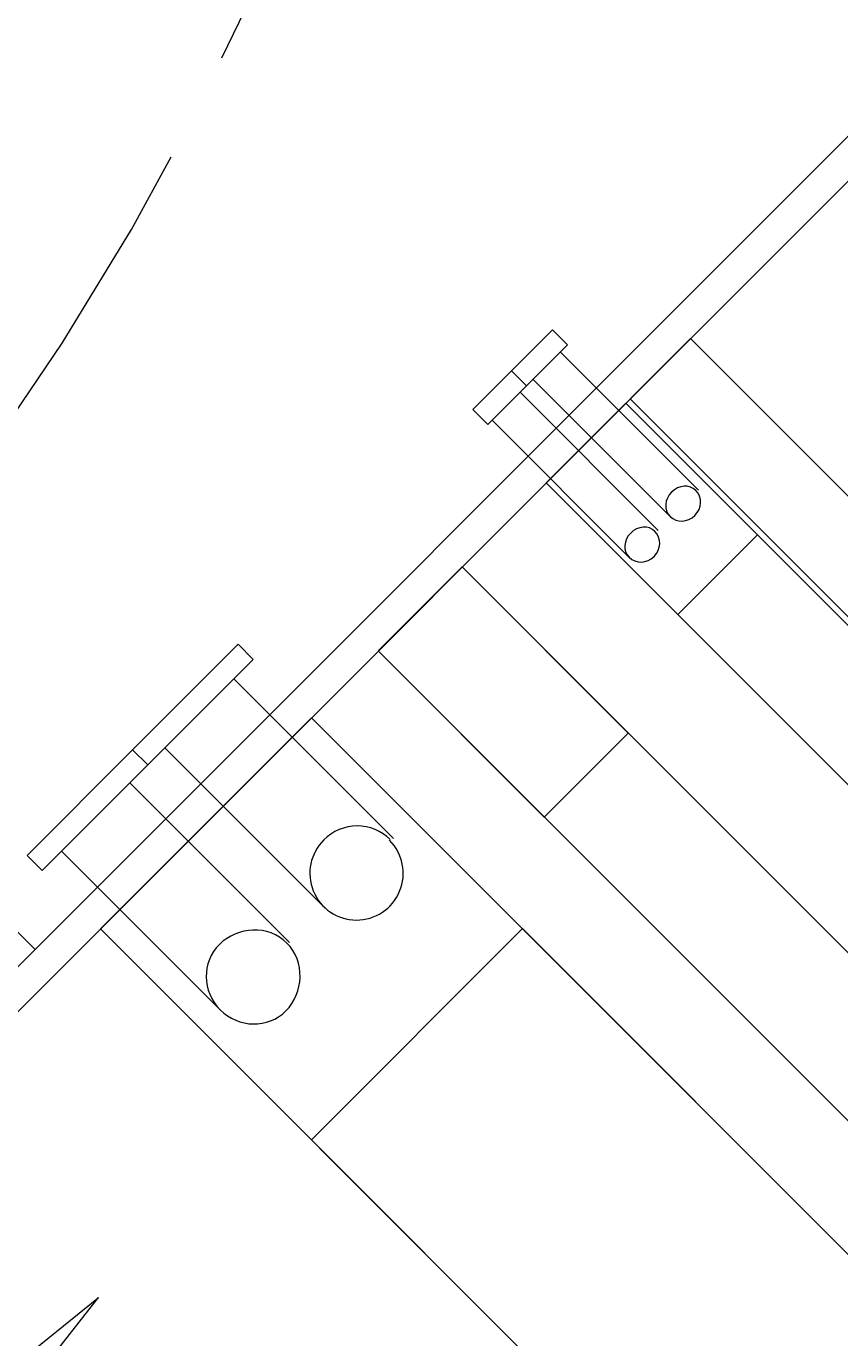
# Model space of a CAD drawing. Header units: millimetres. Extents: x -526943 to -525788, y -1144876 to -1129089.
# Tile 116 of 134: x -526840.811 to -526840.019, y -1129268.063 to -1129266.786. Entities that reach past the tile are written whole.
import ezdxf

# ---------------------------------------------------------------- set-up
doc = ezdxf.new("R2010")
doc.units = ezdxf.units.MM
doc.header["$LTSCALE"] = 12
doc.header["$PDMODE"] = 35
doc.header["$PDSIZE"] = -4
doc.linetypes.add('ACAD_ISO05W100', pattern=[33, 24, -3, 0, -3, 0, -3])
for name, color, linetype, lineweight in [('koty', 6, 'Continuous', 9), ('Objekt', 230, 'Continuous', 5), ('srafy', 6, 'Continuous', 5), ('tlusta', 7, 'Continuous', 15)]:
    doc.layers.add(name, color=color, linetype=linetype, lineweight=lineweight)
doc.styles.add('laplan', font='txt', dxfattribs={"height": 0.002})
doc.dimstyles.new('laplan', dxfattribs={"dimscale": 0, "dimtxt": 0.002, "dimasz": 0.0015, "dimexe": 0.002, "dimexo": 0, "dimgap": 0.001, "dimtad": 1, "dimtoh": 1, "dimdec": 1, "dimrnd": 0.1, "dimzin": 1, "dimtxsty": 'laplan', "dimblk": 'OBLIQUE', "dimcen": 0.002, "dimclrd": 256, "dimclre": 256, "dimclrt": 256, "dimadec": 0, "dimazin": 0, "dimtfac": 1, "dimtdec": 1, "dimtmove": 1, "dimatfit": 2, "dimfxl": 0.0065, "dimfxlon": 1, "dimtfill": 1, "dimlwd": 13, "dimlwe": -1, "dimarcsym": 0})

# ---------------------------------------------------------------- blocks, each defined once
blk = doc.blocks.new('A$C12ac11e3')
at = {"layer": 'Objekt'}
for p, q in [((3052.037151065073, 5917.127071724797), (3052.037151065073, 4084.152369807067)), ((3052.037151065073, 5917.127071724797), (3052.037151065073, 4084.152369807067)), ((3082.932760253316, 4084.152369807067), (3082.932760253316, 5917.127071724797)), ((3082.932760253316, 4084.152369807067), (3082.932760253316, 5917.127071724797)), ((3082.932760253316, 5484.094213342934), (3082.932760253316, 5567.141610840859)), ((3082.932760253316, 5567.141610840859), (4000.903100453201, 5567.141610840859)), ((4000.903100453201, 5484.094213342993), (3082.932760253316, 5484.094213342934)), ((3002.604176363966, 5478.162256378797), (2981.842326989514, 5478.162256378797)), ((2981.842326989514, 5478.162256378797), (2981.842326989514, 5421.80866521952)), ((3002.604176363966, 5421.80866521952), (3002.604176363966, 5478.162256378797)), ((3192.673964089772, 5468.275661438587), (3002.604176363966, 5468.275661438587)), ((3082.932760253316, 5368.42105254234), (3082.932760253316, 5478.162256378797)), ((3082.932760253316, 5478.162256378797), (4000.903100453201, 5478.162256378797)), ((3264.104612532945, 5368.42105254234), (3264.104612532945, 5478.162256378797)), ((3264.104612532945, 5478.162256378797), (4000.903100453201, 5478.162256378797)), ((3192.673964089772, 5430.706600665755), (3002.604176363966, 5430.706600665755)), ((3002.604176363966, 5421.80866521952), (2981.842326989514, 5421.80866521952)), ((2981.842326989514, 5421.80866521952), (2981.842326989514, 5368.42105254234)), ((2981.842326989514, 5421.80866521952), (3002.604176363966, 5421.80866521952)), ((3002.604176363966, 5368.42105254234), (3002.604176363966, 5421.80866521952)), ((3192.673964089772, 5412.910729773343), (3002.604176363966, 5412.910729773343)), ((2981.842326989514, 5368.42105254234), (3002.604176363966, 5368.42105254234)), ((3192.673964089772, 5374.353009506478), (3002.604176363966, 5374.353009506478)), ((4000.903100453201, 5368.42105254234), (3082.932760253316, 5368.42105254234)), ((4000.903100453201, 5368.42105254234), (3264.104612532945, 5368.42105254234)), ((3082.932760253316, 5137.074730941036), (3082.932760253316, 5252.747891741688)), ((3082.932760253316, 5252.747891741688), (4000.903100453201, 5252.747891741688)), ((3082.932760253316, 5137.074730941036), (3082.932760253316, 5252.747891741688)), ((3082.932760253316, 5252.747891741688), (3311.560268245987, 5252.747891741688)), ((3311.560268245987, 5252.747891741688), (3311.560268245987, 5137.074730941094)), ((4000.903100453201, 5137.074730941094), (3082.932760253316, 5137.074730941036)), ((3311.560268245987, 5137.074730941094), (3082.932760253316, 5137.074730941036)), ((3002.604176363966, 5045.129397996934), (2981.842326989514, 5045.129397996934)), ((2981.842326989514, 5045.129397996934), (2981.842326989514, 4899.796452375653)), ((3002.604176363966, 4899.796452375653), (3002.604176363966, 5045.129397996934)), ((3082.932760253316, 4754.463506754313), (3082.932760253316, 5045.129397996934)), ((3082.932760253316, 5045.129397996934), (4000.903100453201, 5045.129397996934)), ((3373.351486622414, 4754.463506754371), (3373.351486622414, 5045.129397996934)), ((3373.351486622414, 5045.129397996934), (4000.903100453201, 5045.129397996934)), ((3222.580913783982, 5018.435591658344), (3002.604176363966, 5018.435591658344)), ((3222.580913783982, 4923.524280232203), (3002.604176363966, 4923.524280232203)), ((3002.604176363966, 4899.796452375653), (2981.842326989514, 4899.796452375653)), ((2981.842326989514, 4899.796452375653), (2981.842326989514, 4754.463506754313)), ((2981.842326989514, 4899.796452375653), (3002.604176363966, 4899.796452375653)), ((3002.604176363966, 4754.463506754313), (3002.604176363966, 4899.796452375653)), ((3222.580913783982, 4875.07996502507), (3002.604176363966, 4875.07996502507)), ((3222.580913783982, 4781.157313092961), (3002.604176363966, 4781.157313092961)), ((2981.842326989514, 4754.463506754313), (3002.604176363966, 4754.463506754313)), ((4000.903100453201, 4754.463506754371), (3082.932760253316, 4754.463506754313)), ((4000.903100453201, 4754.463506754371), (3373.351486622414, 4754.463506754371)), ((3052.037151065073, 4695.143937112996), (2132.089491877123, 4695.143937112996)), ((3052.037151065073, 4695.143937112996), (2441.045583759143, 4695.143937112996)), ((3052.037151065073, 4620.994475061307), (3052.037151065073, 4695.143937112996)), ((3287.832440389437, 4054.492584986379), (3335.288096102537, 4499.389357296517)), ((3388.922873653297, 4054.492584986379), (3335.288096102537, 4499.389357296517))]:
    blk.add_line(p, q, dxfattribs=at)
for centre, radius, start, end in [((3221.084475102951, 4970.001923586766), 45.46769157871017, 89.98305178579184, 180.6363560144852), ((3221.084475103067, 4968.991969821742), 45.46769157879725, 179.3636439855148, 90.1084305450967)]:
    blk.add_arc(centre, radius, start, end, dxfattribs=at)
for points in [[(3191.190974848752, 5466.298342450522), (3182.293039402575, 5466.298342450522), (3175.619587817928, 5458.389066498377), (3175.619587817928, 5448.502471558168)], [(3207.751021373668, 5448.502471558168), (3207.751021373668, 5458.389066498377), (3200.336075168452, 5466.298342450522), (3191.190974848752, 5466.298342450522)], [(3175.619587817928, 5448.502471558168), (3175.619587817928, 5438.6158766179), (3182.293039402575, 5430.706600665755), (3191.190974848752, 5430.706600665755)], [(3191.190974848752, 5430.706600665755), (3200.336075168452, 5430.706600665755), (3207.751021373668, 5438.6158766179), (3207.751021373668, 5448.502471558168)], [(3191.190974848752, 5409.944751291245), (3182.293039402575, 5409.944751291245), (3175.619587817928, 5402.0354753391), (3175.619587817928, 5392.148880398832)], [(3207.751021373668, 5392.148880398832), (3207.751021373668, 5402.0354753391), (3200.336075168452, 5409.944751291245), (3191.190974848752, 5409.944751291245)], [(3175.619587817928, 5392.148880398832), (3175.619587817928, 5382.262285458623), (3182.293039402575, 5374.353009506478), (3191.190974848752, 5374.353009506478)], [(3191.190974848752, 5374.353009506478), (3200.336075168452, 5374.353009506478), (3207.751021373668, 5382.262285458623), (3207.751021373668, 5392.148880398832)], [(3221.097924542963, 4873.102646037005), (3195.63994257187, 4873.102646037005), (3175.619587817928, 4850.363477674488), (3175.619587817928, 4825.646990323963)], [(3267.070591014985, 4825.646990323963), (3267.070591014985, 4850.363477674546), (3246.555906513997, 4873.102646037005), (3221.097924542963, 4873.102646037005)], [(3175.619587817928, 4825.646990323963), (3175.619587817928, 4800.93050297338), (3195.63994257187, 4781.157313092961), (3221.097924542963, 4781.157313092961)], [(3221.097924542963, 4781.157313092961), (3246.555906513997, 4781.157313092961), (3267.070591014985, 4800.93050297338), (3267.070591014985, 4825.646990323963)]]:
    blk.add_open_spline(points, degree=3, dxfattribs=at)
blk = doc.blocks.new('_OBLIQUE')
at = {"color": 0, "linetype": 'ByBlock'}
blk.add_line((-0.5, -0.5), (0.5, 0.5), dxfattribs=at)
blk = doc.blocks.new('*D39')
at = {"layer": 'Defpoints', "color": 0, "lineweight": 5, "transparency": 16777216}
for p in [(-526848.1820884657, -1129254.401184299), (-526834.8794619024, -1129267.703810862), (-526835.833553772, -1129268.657902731)]:
    blk.add_point(p, dxfattribs=at)
at = {"layer": 'koty', "transparency": 16777216}
for p, q in [((-526848.2169415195, -1129254.436037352), (-526849.4190230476, -1129255.63811888)), ((-526834.9143149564, -1129267.738663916), (-526836.1163964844, -1129268.940745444))]:
    blk.add_line(p, q, dxfattribs=at)
at = {"layer": 'koty', "lineweight": 13, "transparency": 16777216}
blk.add_line((-526849.1361803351, -1129255.355276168), (-526835.833553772, -1129268.657902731), dxfattribs=at)
at = {"layer": 'koty', "lineweight": 13, "transparency": 16777216, "xscale": 0.3, "yscale": 0.3, "zscale": 0.3}
for p, rotation in [((-526849.1361803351, -1129255.355276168), 135), ((-526835.833553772, -1129268.657902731), 315)]:
    blk.add_blockref('_OBLIQUE', p, dxfattribs=dict(at, rotation=rotation))
at = {"layer": 'koty', "lineweight": 5, "transparency": 16777216, "insert": (-526842.1810131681, -1129261.702735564), "char_height": 0.4, "attachment_point": 5, "rotation": 315, "style": 'laplan', "bg_fill": 3, "box_fill_scale": 1.1, "bg_fill_color": 256, "bg_fill_true_color": 13158600, "bg_fill_transparency": 0}
blk.add_mtext('18,8', dxfattribs=at)
blk = doc.blocks.new('*D48')
at = {"layer": 'Defpoints', "color": 0, "lineweight": 5, "transparency": 16777216}
for p in [(-526841.1676976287, -1129264.671952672), (-526840.7190369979, -1129265.120613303), (-526846.4879600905, -1129270.889536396)]:
    blk.add_point(p, dxfattribs=at)
at = {"layer": 'koty', "transparency": 16777216}
for p, q in [((-526840.7190369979, -1129265.120613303), (-526841.4505403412, -1129264.38910996)), ((-526846.4879600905, -1129270.889536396), (-526847.2194634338, -1129270.158033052))]:
    blk.add_line(p, q, dxfattribs=at)
at = {"layer": 'koty', "lineweight": 13, "transparency": 16777216}
blk.add_line((-526846.9366207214, -1129270.440875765), (-526841.1676976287, -1129264.671952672), dxfattribs=at)
at = {"layer": 'koty', "lineweight": 13, "transparency": 16777216, "xscale": 0.3, "yscale": 0.3, "zscale": 0.3}
for p, rotation in [((-526841.1676976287, -1129264.671952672), 45.00000000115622), ((-526846.9366207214, -1129270.440875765), 225.0000000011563)]:
    blk.add_blockref('_OBLIQUE', p, dxfattribs=dict(at, rotation=rotation))
at = {"layer": 'koty', "lineweight": 5, "transparency": 16777216, "insert": (-526844.0813926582, -1129266.977939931), "char_height": 0.4, "attachment_point": 5, "rotation": 45.00000000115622, "style": 'laplan', "bg_fill": 3, "box_fill_scale": 1.1, "bg_fill_color": 256, "bg_fill_true_color": 13158600, "bg_fill_transparency": 0}
blk.add_mtext('8,2', dxfattribs=at)
blk = doc.blocks.new('*D52')
at = {"layer": 'Defpoints', "color": 0, "lineweight": 5, "transparency": 16777216}
for p in [(-526845.8020727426, -1129252.021168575), (-526848.1820884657, -1129254.401184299), (-526834.8794619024, -1129267.703810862)]:
    blk.add_point(p, dxfattribs=at)
at = {"layer": 'koty', "transparency": 16777216}
for p, q in [((-526846.7213115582, -1129252.940407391), (-526845.5192300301, -1129251.738325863)), ((-526833.418684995, -1129266.243033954), (-526832.216603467, -1129265.040952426))]:
    blk.add_line(p, q, dxfattribs=at)
at = {"layer": 'koty', "lineweight": 13, "transparency": 16777216}
blk.add_line((-526832.4994461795, -1129265.323795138), (-526845.8020727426, -1129252.021168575), dxfattribs=at)
at = {"layer": 'koty', "lineweight": 13, "transparency": 16777216, "xscale": 0.3, "yscale": 0.3, "zscale": 0.3}
for p, rotation in [((-526845.8020727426, -1129252.021168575), 135), ((-526832.4994461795, -1129265.323795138), 315)]:
    blk.add_blockref('_OBLIQUE', p, dxfattribs=dict(at, rotation=rotation))
at = {"layer": 'koty', "lineweight": 5, "transparency": 16777216, "insert": (-526838.8469055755, -1129258.368627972), "char_height": 0.4, "attachment_point": 5, "rotation": 315, "style": 'laplan', "bg_fill": 3, "box_fill_scale": 1.1, "bg_fill_color": 256, "bg_fill_true_color": 13158600, "bg_fill_transparency": 0}
blk.add_mtext('18,8', dxfattribs=at)

msp = doc.modelspace()

# ---------------------------------------------------------------- hatches: boundary and pattern name
at = {"layer": 'srafy', "transparency": 33554610}
h = msp.add_hatch(dxfattribs=at)
h.set_pattern_fill('ANSI37', color=230, scale=0.1)
h.set_pattern_definition([(45, (14222.07462687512, 40500.85666748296), (-0.2245064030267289, 0.2245064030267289), []), (135, (14222.07462687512, 40500.85666748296), (-0.2245064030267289, -0.2245064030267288), [])])
edge = h.paths.add_edge_path(flags=16)
edge.add_line((-526844.9396378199, -1129267.743683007), (-526844.9729089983, -1129267.767590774))
edge.add_line((-526844.9729089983, -1129267.767590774), (-526844.9963534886, -1129267.744146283))
edge.add_line((-526844.9963534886, -1129267.744146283), (-526845.0842115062, -1129267.832004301))
edge.add_line((-526845.0842115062, -1129267.832004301), (-526845.0576242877, -1129267.858591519))
edge.add_line((-526845.0576242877, -1129267.858591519), (-526845.1141928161, -1129267.915160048))
edge.add_line((-526845.1141928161, -1129267.915160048), (-526845.1407800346, -1129267.888572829))
edge.add_line((-526845.1407800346, -1129267.888572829), (-526845.2332624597, -1129267.981055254))
edge.add_line((-526845.2332624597, -1129267.981055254), (-526845.2363810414, -1129267.984173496))
edge.add_arc((-526845.2510179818, -1129267.969395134), 0.02080000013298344, 225.0000002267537, 314.72453828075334, ccw=False)
edge.add_line((-526845.2657258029, -1129267.984102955), (-526845.3732589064, -1129267.876569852))
edge.add_arc((-526845.3792617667, -1129267.884567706), 0.0100000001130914, 53.10961498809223, 75.17525174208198)
edge.add_line((-526845.3767031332, -1129267.874900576), (-526845.3895401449, -1129267.8714609))
edge.add_line((-526845.3895401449, -1129267.8714609), (-526845.3937828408, -1129267.867218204))
edge.add_line((-526845.3937828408, -1129267.867218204), (-526845.5044450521, -1129267.756555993))
edge.add_line((-526845.5044450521, -1129267.756555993), (-526845.5086877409, -1129267.752313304))
edge.add_line((-526845.5086877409, -1129267.752313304), (-526845.5121432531, -1129267.73941719))
edge.add_arc((-526845.521794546, -1129267.742034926), 0.00999999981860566, 15.17532693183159, 53.10961658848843)
edge.add_line((-526845.5157916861, -1129267.734037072), (-526845.5725535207, -1129267.677275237))
edge.add_line((-526845.5725535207, -1129267.677275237), (-526845.5757214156, -1129267.674107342))
edge.add_arc((-526845.5610135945, -1129267.659399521), 0.02080000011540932, 135.0000002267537, 225.0000002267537, ccw=False)
edge.add_line((-526845.5757214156, -1129267.6446917), (-526845.4801912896, -1129267.549161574))
edge.add_line((-526845.4801912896, -1129267.549161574), (-526845.5087584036, -1129267.52059446))
edge.add_line((-526845.5087584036, -1129267.52059446), (-526845.4857774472, -1129267.497613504))
edge.add_line((-526845.4857774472, -1129267.497613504), (-526845.4698675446, -1129267.513523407))
edge.add_arc((-526845.4645642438, -1129267.508220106), 0.007500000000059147, 225.0000006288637, 404.9999999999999)
edge.add_line((-526845.4592609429, -1129267.502916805), (-526845.4751708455, -1129267.487006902))
edge.add_line((-526845.4751708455, -1129267.487006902), (-526845.4521898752, -1129267.464025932))
edge.add_line((-526845.4521898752, -1129267.464025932), (-526845.4236227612, -1129267.492593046))
edge.add_line((-526845.4236227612, -1129267.492593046), (-526844.9934189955, -1129267.06238928))
edge.add_line((-526844.9934189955, -1129267.06238928), (-526845.0219861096, -1129267.033822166))
edge.add_line((-526845.0219861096, -1129267.033822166), (-526844.9990051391, -1129267.010841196))
edge.add_line((-526844.9990051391, -1129267.010841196), (-526844.9830952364, -1129267.026751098))
edge.add_arc((-526844.9777919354, -1129267.021447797), 0.00750000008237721, 225, 405.0000006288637)
edge.add_line((-526844.9724886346, -1129267.016144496), (-526844.9883985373, -1129267.000234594))
edge.add_line((-526844.9883985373, -1129267.000234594), (-526844.965417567, -1129266.977253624))
edge.add_line((-526844.965417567, -1129266.977253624), (-526844.9368504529, -1129267.005820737))
edge.add_line((-526844.9368504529, -1129267.005820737), (-526844.8413910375, -1129266.910361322))
edge.add_arc((-526844.8266832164, -1129266.925069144), 0.02080000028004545, 50.62048318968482, 134.9999993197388, ccw=False)
edge.add_line((-526844.8134865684, -1129266.908991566), (-526844.808878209, -1129266.913599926))
edge.add_line((-526844.808878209, -1129266.913599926), (-526844.8035608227, -1129266.918775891))
edge.add_line((-526844.8035608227, -1129266.918775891), (-526844.8119753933, -1129266.91036132))
edge.add_line((-526844.8119753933, -1129266.91036132), (-526844.808878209, -1129266.913599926))
edge.add_line((-526844.808878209, -1129266.913599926), (-526844.5020504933, -1129267.220427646))
edge.add_arc((-526844.5167583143, -1129267.235135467), 0.02080000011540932, -44.999999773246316, 45.000000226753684, ccw=False)
edge.add_line((-526844.5020504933, -1129267.249843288), (-526844.5475528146, -1129267.295345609))
edge.add_line((-526844.5475528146, -1129267.295345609), (-526844.524108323, -1129267.318790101))
edge.add_line((-526844.524108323, -1129267.318790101), (-526844.548016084, -1129267.352061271))
edge.add_line((-526844.548016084, -1129267.352061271), (-526844.9396378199, -1129267.743683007))
edge = h.paths.add_edge_path(flags=0)
edge.add_arc((-526845.251017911, -1129267.928100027), 0.0102679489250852, 228.3788244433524, 319.1481904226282, ccw=False)
edge.add_line((-526845.2578379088, -1129267.93577586), (-526845.3144064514, -1129267.879207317))
edge.add_arc((-526845.3075864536, -1129267.871531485), 0.01026794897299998, 135.0758604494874, 228.3788244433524, ccw=False)
edge.add_line((-526845.3148565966, -1129267.864280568), (-526844.6218920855, -1129267.171316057))
edge.add_arc((-526844.6146219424, -1129267.178566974), 0.0102679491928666, 48.38166479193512, 135.0758599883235, ccw=False)
edge.add_line((-526844.6078023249, -1129267.170890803), (-526844.5506350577, -1129267.22805807))
edge.add_arc((-526844.5577061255, -1129267.235129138), 0.01000000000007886, -44.999999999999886, 45, ccw=False)
edge.add_line((-526844.5506350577, -1129267.242200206), (-526845.2432511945, -1129267.934816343))
edge = h.paths.add_edge_path(flags=0)
edge.add_arc((-526845.3570839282, -1129267.82203401), 0.01026794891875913, 228.3788244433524, 315, ccw=False)
edge.add_line((-526845.363903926, -1129267.829709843), (-526845.4204724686, -1129267.7731413))
edge.add_arc((-526845.4136524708, -1129267.765465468), 0.01026794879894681, 135.0758595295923, 228.3788235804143, ccw=False)
edge.add_line((-526845.4209226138, -1129267.758214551), (-526844.7279581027, -1129267.06525004))
edge.add_arc((-526844.7206879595, -1129267.072500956), 0.01026794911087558, 48.38166392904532, 135.0758613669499, ccw=False)
edge.add_line((-526844.713868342, -1129267.064824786), (-526844.6572997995, -1129267.121393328))
edge.add_arc((-526844.6641194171, -1129267.129069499), 0.01026794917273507, -45.00000045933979, 48.381663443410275, ccw=False)
edge.add_line((-526844.6568588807, -1129267.136330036), (-526845.3498233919, -1129267.829294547))
edge = h.paths.add_edge_path(flags=0)
edge.add_arc((-526845.1000506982, -1129267.872733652), 0.007499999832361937, 0, 360)
edge = h.paths.add_edge_path(flags=0)
edge.add_arc((-526845.4631499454, -1129267.715967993), 0.01026794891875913, 228.3788244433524, 315, ccw=False)
edge.add_line((-526845.4699699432, -1129267.723643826), (-526845.4703978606, -1129267.723215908))
edge.add_line((-526845.4703978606, -1129267.723215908), (-526845.5265384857, -1129267.667075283))
edge.add_arc((-526845.5197184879, -1129267.659399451), 0.01026794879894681, 139.1490363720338, 228.3788235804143, ccw=False)
edge.add_line((-526845.5274853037, -1129267.65268325), (-526844.8345123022, -1129266.959708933))
edge.add_arc((-526844.8267539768, -1129266.966434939), 0.01026794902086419, 48.381663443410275, 139.0766583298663, ccw=False)
edge.add_line((-526844.8199343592, -1129266.958758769), (-526844.7633658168, -1129267.015327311))
edge.add_arc((-526844.7701854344, -1129267.023003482), 0.01026794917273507, -44.999999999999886, 48.381663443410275, ccw=False)
edge.add_line((-526844.7629248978, -1129267.030264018), (-526845.4558894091, -1129267.723228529))
edge = h.paths.add_edge_path(flags=16)
edge.add_line((-526845.4829988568, -1129268.231681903), (-526845.5285011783, -1129268.277184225))
edge.add_line((-526845.5285011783, -1129268.277184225), (-526845.5050566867, -1129268.300628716))
edge.add_line((-526845.5050566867, -1129268.300628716), (-526845.5289644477, -1129268.333899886))
edge.add_line((-526845.5289644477, -1129268.333899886), (-526845.9205861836, -1129268.725521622))
edge.add_line((-526845.9205861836, -1129268.725521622), (-526845.9538573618, -1129268.749429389))
edge.add_line((-526845.9538573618, -1129268.749429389), (-526845.9773018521, -1129268.725984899))
edge.add_line((-526845.9773018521, -1129268.725984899), (-526846.0651598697, -1129268.813842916))
edge.add_line((-526846.0651598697, -1129268.813842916), (-526846.0385726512, -1129268.840430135))
edge.add_line((-526846.0385726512, -1129268.840430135), (-526846.0951411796, -1129268.896998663))
edge.add_line((-526846.0951411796, -1129268.896998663), (-526846.1217283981, -1129268.870411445))
edge.add_line((-526846.1217283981, -1129268.870411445), (-526846.2142108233, -1129268.96289387))
edge.add_line((-526846.2142108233, -1129268.96289387), (-526846.2173294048, -1129268.966012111))
edge.add_arc((-526846.2319663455, -1129268.951233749), 0.02080000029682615, 225.0000009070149, 314.72453873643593, ccw=False)
edge.add_line((-526846.2466741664, -1129268.965941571), (-526846.35420727, -1129268.858408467))
edge.add_arc((-526846.3602101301, -1129268.866406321), 0.01000000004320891, 53.10961552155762, 75.17525238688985)
edge.add_line((-526846.3576514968, -1129268.856739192), (-526846.3704885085, -1129268.853299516))
edge.add_line((-526846.3704885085, -1129268.853299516), (-526846.3747312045, -1129268.84905682))
edge.add_line((-526846.3747312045, -1129268.84905682), (-526846.4853934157, -1129268.738394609))
edge.add_line((-526846.4853934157, -1129268.738394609), (-526846.4896361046, -1129268.73415192))
edge.add_line((-526846.4896361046, -1129268.73415192), (-526846.4930916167, -1129268.721255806))
edge.add_arc((-526846.5027429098, -1129268.723873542), 0.01000000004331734, 15.17532658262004, 53.10961552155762)
edge.add_line((-526846.4967400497, -1129268.715875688), (-526846.5535018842, -1129268.659113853))
edge.add_line((-526846.5535018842, -1129268.659113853), (-526846.5566697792, -1129268.655945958))
edge.add_arc((-526846.5419619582, -1129268.641238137), 0.02079999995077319, 135, 224.9999997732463, ccw=False)
edge.add_line((-526846.5566697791, -1129268.626530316), (-526846.4611396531, -1129268.53100019))
edge.add_line((-526846.4611396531, -1129268.53100019), (-526846.4897067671, -1129268.502433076))
edge.add_line((-526846.4897067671, -1129268.502433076), (-526846.4667258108, -1129268.479452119))
edge.add_line((-526846.4667258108, -1129268.479452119), (-526846.4508159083, -1129268.495362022))
edge.add_arc((-526846.4455126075, -1129268.490058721), 0.007500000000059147, 225.0000006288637, 404.9999999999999)
edge.add_line((-526846.4402093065, -1129268.48475542), (-526846.4561192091, -1129268.468845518))
edge.add_line((-526846.4561192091, -1129268.468845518), (-526846.4331382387, -1129268.445864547))
edge.add_line((-526846.4331382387, -1129268.445864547), (-526846.4045711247, -1129268.474431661))
edge.add_line((-526846.4045711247, -1129268.474431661), (-526845.9743673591, -1129268.044227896))
edge.add_line((-526845.9743673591, -1129268.044227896), (-526846.002934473, -1129268.015660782))
edge.add_line((-526846.002934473, -1129268.015660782), (-526845.9799535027, -1129267.992679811))
edge.add_line((-526845.9799535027, -1129267.992679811), (-526845.9640436, -1129268.008589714))
edge.add_arc((-526845.9587402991, -1129268.003286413), 0.00750000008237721, 225, 405.0000006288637)
edge.add_line((-526845.9534369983, -1129267.997983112), (-526845.9693469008, -1129267.982073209))
edge.add_line((-526845.9693469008, -1129267.982073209), (-526845.9463659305, -1129267.959092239))
edge.add_line((-526845.9463659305, -1129267.959092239), (-526845.9177988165, -1129267.987659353))
edge.add_line((-526845.9177988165, -1129267.987659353), (-526845.8223394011, -1129267.892199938))
edge.add_arc((-526845.80763158, -1129267.906907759), 0.02080000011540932, 50.62048253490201, 134.9999997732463, ccw=False)
edge.add_line((-526845.794434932, -1129267.890830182), (-526845.7898265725, -1129267.895438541))
edge.add_line((-526845.7898265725, -1129267.895438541), (-526845.7845091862, -1129267.900614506))
edge.add_line((-526845.7845091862, -1129267.900614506), (-526845.792923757, -1129267.892199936))
edge.add_line((-526845.792923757, -1129267.892199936), (-526845.7929944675, -1129267.892270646))
edge.add_line((-526845.7929944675, -1129267.892270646), (-526845.4829988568, -1129268.202266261))
edge.add_arc((-526845.4977066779, -1129268.216974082), 0.02080000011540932, -44.999999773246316, 45.000000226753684, ccw=False)
edge = h.paths.add_edge_path(flags=0)
edge.add_line((-526845.5315834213, -1129268.224038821), (-526846.224199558, -1129268.916654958))
edge.add_arc((-526846.2319662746, -1129268.909938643), 0.0102679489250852, 228.3788244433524, 319.1481904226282, ccw=False)
edge.add_line((-526846.2387862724, -1129268.917614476), (-526846.2953548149, -1129268.861045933))
edge.add_arc((-526846.2885348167, -1129268.8533701), 0.0102679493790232, 135.0758632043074, 228.3788238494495, ccw=False)
edge.add_line((-526846.2958049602, -1129268.846119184), (-526845.6028404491, -1129268.153154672))
edge.add_arc((-526845.595570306, -1129268.16040559), 0.0102679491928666, 48.38166430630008, 135.0758599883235, ccw=False)
edge.add_line((-526845.5887506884, -1129268.152729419), (-526845.5315834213, -1129268.209896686))
edge.add_arc((-526845.5386544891, -1129268.216967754), 0.01000000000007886, -44.999999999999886, 45, ccw=False)
edge = h.paths.add_edge_path(flags=0)
edge.add_line((-526845.6378072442, -1129268.118168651), (-526846.3307717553, -1129268.811133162))
edge.add_arc((-526846.3380322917, -1129268.803872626), 0.01026794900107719, 228.3788244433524, 315.0000004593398, ccw=False)
edge.add_line((-526846.3448522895, -1129268.811548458), (-526846.4014208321, -1129268.754979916))
edge.add_arc((-526846.3946008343, -1129268.747304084), 0.01026794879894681, 135.0758595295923, 228.3788235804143, ccw=False)
edge.add_line((-526846.4018709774, -1129268.740053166), (-526845.7089064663, -1129268.047088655))
edge.add_arc((-526845.7016363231, -1129268.054339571), 0.01026794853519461, 48.38166085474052, 135.0758636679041, ccw=False)
edge.add_line((-526845.6948167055, -1129268.046663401), (-526845.638248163, -1129268.103231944))
edge.add_arc((-526845.6450677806, -1129268.110908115), 0.01026794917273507, -45.00000045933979, 48.381663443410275, ccw=False)
edge = h.paths.add_edge_path(flags=0)
edge.add_line((-526845.7438732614, -1129268.012102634), (-526846.4368377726, -1129268.705067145))
edge.add_arc((-526846.444098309, -1129268.697806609), 0.01026794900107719, 228.378824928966, 315.0000004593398, ccw=False)
edge.add_line((-526846.4509183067, -1129268.705482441), (-526846.4513462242, -1129268.705054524))
edge.add_line((-526846.4513462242, -1129268.705054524), (-526846.5074868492, -1129268.648913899))
edge.add_arc((-526846.5006668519, -1129268.641238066), 0.0102679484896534, 139.1490346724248, 228.3788255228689, ccw=False)
edge.add_line((-526846.5084336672, -1129268.634521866), (-526845.8154606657, -1129267.941547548))
edge.add_arc((-526845.8077023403, -1129267.948273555), 0.01026794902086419, 48.38166392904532, 139.0766583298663, ccw=False)
edge.add_line((-526845.8008827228, -1129267.940597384), (-526845.7443141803, -1129267.997165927))
edge.add_arc((-526845.7511337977, -1129268.004842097), 0.01026794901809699, -44.999999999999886, 48.38166441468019, ccw=False)
h.paths.add_polyline_path([(-526845.9044553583, -1129267.124897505), (-526845.9969377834, -1129267.217379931), (-526845.9999147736, -1129267.220498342), (-526845.9601046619, -1129267.18068823), (-526845.9043903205, -1129267.124962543)], flags=16)
edge = h.paths.add_edge_path(flags=16)
edge.add_arc((-526845.3689634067, -1129266.643711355), 0.001999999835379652, 314.999995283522, 405.0000070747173)
edge.add_line((-526845.3675491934, -1129266.642297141), (-526845.3820448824, -1129266.627801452))
edge.add_arc((-526845.3767415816, -1129266.622498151), 0.007500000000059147, 45, 225.0000006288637, ccw=False)
edge.add_line((-526845.3714382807, -1129266.61719485), (-526845.355528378, -1129266.633104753))
edge.add_line((-526845.355528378, -1129266.633104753), (-526845.3541141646, -1129266.63169054))
edge.add_arc((-526845.3555283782, -1129266.630276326), 0.002000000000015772, 225.0000023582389, 315, ccw=False)
edge.add_line((-526845.3569425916, -1129266.63169054), (-526845.3714382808, -1129266.61719485))
edge.add_arc((-526845.3767415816, -1129266.622498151), 0.007500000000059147, 45.0000006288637, 225)
edge.add_line((-526845.3820448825, -1129266.627801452), (-526845.3661349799, -1129266.643711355))
edge.add_line((-526845.3661349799, -1129266.643711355), (-526845.3675491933, -1129266.645125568))
edge = h.paths.add_edge_path(flags=16)
edge.add_line((-526845.6051370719, -1129266.146756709), (-526846.3393967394, -1129266.881016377))
edge.add_arc((-526846.3246889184, -1129266.895724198), 0.02079999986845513, 135, 225)
edge.add_line((-526846.3393967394, -1129266.910432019), (-526846.0913258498, -1129267.158502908))
edge.add_arc((-526846.09732871, -1129267.166500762), 0.0100000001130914, 53.10961498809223, 75.17525174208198)
edge.add_line((-526846.0947700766, -1129267.156833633), (-526846.1076070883, -1129267.153393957))
edge.add_line((-526846.1076070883, -1129267.153393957), (-526846.1118497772, -1129267.149151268))
edge.add_line((-526846.1118497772, -1129267.149151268), (-526846.2225119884, -1129267.038489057))
edge.add_line((-526846.2225119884, -1129267.038489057), (-526846.2267546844, -1129267.034246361))
edge.add_line((-526846.2267546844, -1129267.034246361), (-526846.2302101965, -1129267.021350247))
edge.add_arc((-526846.2398614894, -1129267.023967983), 0.00999999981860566, 15.17532693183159, 53.10961658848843)
edge.add_line((-526846.2338586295, -1129267.015970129), (-526846.3362288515, -1129266.913599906))
edge.add_line((-526846.3362288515, -1129266.913599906), (-526846.3394672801, -1129266.910361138))
edge.add_arc((-526846.3246889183, -1129266.895724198), 0.02079999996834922, 134.9999997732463, 224.724538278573, ccw=False)
edge.add_line((-526846.3393967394, -1129266.881016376), (-526846.2438666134, -1129266.78548625))
edge.add_line((-526846.2438666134, -1129266.78548625), (-526846.2704538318, -1129266.758899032))
edge.add_line((-526846.2704538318, -1129266.758899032), (-526846.2138853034, -1129266.702330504))
edge.add_line((-526846.2138853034, -1129266.702330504), (-526846.187298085, -1129266.728917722))
edge.add_line((-526846.187298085, -1129266.728917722), (-526846.0994400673, -1129266.641059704))
edge.add_line((-526846.0994400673, -1129266.641059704), (-526846.1228845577, -1129266.617615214))
edge.add_line((-526846.1228845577, -1129266.617615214), (-526846.0989767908, -1129266.584344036))
edge.add_line((-526846.0989767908, -1129266.584344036), (-526845.7073550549, -1129266.1927223))
edge.add_line((-526845.7073550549, -1129266.1927223), (-526845.6740838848, -1129266.168814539))
edge.add_line((-526845.6740838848, -1129266.168814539), (-526845.6506393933, -1129266.19225903))
edge.add_line((-526845.6506393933, -1129266.19225903), (-526845.6051370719, -1129266.146756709))
edge.add_arc((-526845.5904292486, -1129266.16146453), 0.02080000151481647, 45.00000453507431, 135.0000045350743, ccw=False)
edge.add_line((-526845.5757214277, -1129266.146756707), (-526845.2688937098, -1129266.453584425))
edge.add_line((-526845.2688937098, -1129266.453584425), (-526845.2656551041, -1129266.456681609))
edge.add_line((-526845.2656551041, -1129266.456681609), (-526845.2740696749, -1129266.448267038))
edge.add_line((-526845.2740696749, -1129266.448267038), (-526845.5757248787, -1129266.146753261))
edge.add_arc((-526845.5904292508, -1129266.16146453), 0.02080000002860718, 45.01343402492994, 135.0000002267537)
edge = h.paths.add_edge_path(flags=16)
edge.add_arc((-526846.0146932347, -1129267.164424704), 0.01026794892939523, 228.3788244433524, 319.1489272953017, ccw=False)
edge.add_line((-526846.0215132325, -1129267.172100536), (-526846.078081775, -1129267.115531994))
edge.add_arc((-526846.0712617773, -1129267.107856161), 0.01026794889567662, 135, 228.378824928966, ccw=False)
edge.add_line((-526846.0785223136, -1129267.100595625), (-526845.3855578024, -1129266.407631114))
edge.add_arc((-526845.378297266, -1129266.41489165), 0.01026794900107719, 48.38166392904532, 135.0000004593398, ccw=False)
edge.add_line((-526845.3714776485, -1129266.407215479), (-526845.3149091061, -1129266.463784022))
edge.add_arc((-526845.3217287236, -1129266.471460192), 0.01026794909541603, -40.92344989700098, 48.38166392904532, ccw=False)
edge.add_line((-526845.3139704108, -1129266.478186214), (-526846.0069264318, -1129267.171140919))
edge = h.paths.add_edge_path(flags=16)
edge.add_arc((-526845.8635138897, -1129267.10927046), 0.007499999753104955, 45, 225.0000006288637)
edge.add_line((-526845.8688171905, -1129267.11457376), (-526845.852907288, -1129267.130483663))
edge.add_line((-526845.852907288, -1129267.130483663), (-526845.8543215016, -1129267.131897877))
edge.add_arc((-526845.8557357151, -1129267.130483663), 0.002000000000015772, 315, 404.9999999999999)
edge.add_line((-526845.8543215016, -1129267.129069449), (-526845.8688171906, -1129267.114573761))
edge.add_arc((-526845.8635138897, -1129267.10927046), 0.00750000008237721, 45.00000062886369, 225, ccw=False)
edge.add_line((-526845.8582105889, -1129267.103967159), (-526845.8423006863, -1129267.119877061))
edge.add_line((-526845.8423006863, -1129267.119877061), (-526845.8408864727, -1129267.118462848))
edge.add_arc((-526845.8423006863, -1129267.117048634), 0.002000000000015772, 225, 315, ccw=False)
edge.add_line((-526845.8437148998, -1129267.118462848), (-526845.858210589, -1129267.103967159))
edge = h.paths.add_edge_path(flags=16)
edge.add_arc((-526846.1207592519, -1129267.058358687), 0.01026794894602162, 228.3788244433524, 315.0758604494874, ccw=False)
edge.add_line((-526846.1275792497, -1129267.066034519), (-526846.1841477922, -1129267.009465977))
edge.add_arc((-526846.1773277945, -1129267.001790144), 0.01026794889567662, 135, 228.378824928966, ccw=False)
edge.add_line((-526846.1845883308, -1129266.994529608), (-526845.4916238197, -1129266.301565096))
edge.add_arc((-526845.4843632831, -1129266.308825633), 0.01026794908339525, 48.38166392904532, 135.0000009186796, ccw=False)
edge.add_line((-526845.4775436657, -1129266.301149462), (-526845.4209751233, -1129266.357718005))
edge.add_arc((-526845.4277947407, -1129266.365394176), 0.01026794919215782, -44.92413817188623, 48.38166527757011, ccw=False)
edge.add_line((-526845.4205245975, -1129266.372645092), (-526846.1134891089, -1129267.065609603))
edge = h.paths.add_edge_path(flags=0)
edge.add_arc((-526846.0809990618, -1129268.854572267), 0.007499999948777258, 0, 360)
h.paths.add_polyline_path([(-526846.8862939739, -1129268.105845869), (-526846.978776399, -1129268.198328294), (-526846.9817533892, -1129268.201446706), (-526846.9419432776, -1129268.161636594), (-526846.8862289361, -1129268.105910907)], flags=16)
edge = h.paths.add_edge_path(flags=16)
edge.add_line((-526846.5869756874, -1129267.127705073), (-526847.321235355, -1129267.86196474))
edge.add_arc((-526847.3065275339, -1129267.876672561), 0.02080000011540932, 134.9999997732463, 224.9999997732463)
edge.add_line((-526847.321235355, -1129267.891380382), (-526847.0731644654, -1129268.139451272))
edge.add_arc((-526847.0791673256, -1129268.147449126), 0.0100000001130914, 53.10961498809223, 75.17525174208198)
edge.add_line((-526847.0766086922, -1129268.137781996), (-526847.0894457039, -1129268.13434232))
edge.add_line((-526847.0894457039, -1129268.13434232), (-526847.0936883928, -1129268.130099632))
edge.add_line((-526847.0936883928, -1129268.130099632), (-526847.204350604, -1129268.01943742))
edge.add_line((-526847.204350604, -1129268.01943742), (-526847.2085932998, -1129268.015194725))
edge.add_line((-526847.2085932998, -1129268.015194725), (-526847.2120488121, -1129268.002298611))
edge.add_arc((-526847.2217001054, -1129268.004916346), 0.01000000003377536, 15.17532383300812, 53.10961365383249)
edge.add_line((-526847.215697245, -1129267.996918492), (-526847.318067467, -1129267.89454827))
edge.add_line((-526847.318067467, -1129267.89454827), (-526847.3213058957, -1129267.891309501))
edge.add_arc((-526847.3065275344, -1129267.876672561), 0.02079999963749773, 134.9999990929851, 224.7245391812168, ccw=False)
edge.add_line((-526847.3212353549, -1129267.86196474), (-526847.2257052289, -1129267.766434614))
edge.add_line((-526847.2257052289, -1129267.766434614), (-526847.2522924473, -1129267.739847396))
edge.add_line((-526847.2522924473, -1129267.739847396), (-526847.195723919, -1129267.683278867))
edge.add_line((-526847.195723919, -1129267.683278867), (-526847.1691367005, -1129267.709866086))
edge.add_line((-526847.1691367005, -1129267.709866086), (-526847.0812786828, -1129267.622008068))
edge.add_line((-526847.0812786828, -1129267.622008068), (-526847.1047231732, -1129267.598563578))
edge.add_line((-526847.1047231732, -1129267.598563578), (-526847.0808154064, -1129267.565292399))
edge.add_line((-526847.0808154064, -1129267.565292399), (-526846.6891936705, -1129267.173670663))
edge.add_line((-526846.6891936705, -1129267.173670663), (-526846.6559225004, -1129267.149762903))
edge.add_line((-526846.6559225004, -1129267.149762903), (-526846.632478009, -1129267.173207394))
edge.add_line((-526846.632478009, -1129267.173207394), (-526846.5869756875, -1129267.127705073))
edge.add_arc((-526846.5722678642, -1129267.142412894), 0.02080000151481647, 45.00000453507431, 135.0000045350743, ccw=False)
edge.add_line((-526846.5575600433, -1129267.12770507), (-526846.2507323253, -1129267.434532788))
edge.add_line((-526846.2507323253, -1129267.434532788), (-526846.2474937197, -1129267.437629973))
edge.add_line((-526846.2474937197, -1129267.437629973), (-526846.2559082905, -1129267.429215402))
edge.add_line((-526846.2559082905, -1129267.429215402), (-526846.5575634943, -1129267.127701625))
edge.add_arc((-526846.5722678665, -1129267.142412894), 0.02080000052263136, 45.01343538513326, 134.9999981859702)
edge = h.paths.add_edge_path(flags=16)
edge.add_arc((-526846.2268252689, -1129266.95229267), 0.01026794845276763, 228.3788218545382, 315.0758632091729, ccw=False)
edge.add_line((-526846.2336452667, -1129266.959968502), (-526846.2902138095, -1129266.903399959))
edge.add_arc((-526846.2833938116, -1129266.895724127), 0.0102679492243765, 139.1481908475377, 228.3788248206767, ccw=False)
edge.add_line((-526846.2911605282, -1129266.889007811), (-526845.5974939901, -1129266.195341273))
edge.add_arc((-526845.5904229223, -1129266.202412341), 0.01000000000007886, 45, 135, ccw=False)
edge.add_line((-526845.5833518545, -1129266.195341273), (-526845.5270411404, -1129266.251651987))
edge.add_arc((-526845.5338607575, -1129266.259328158), 0.01026794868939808, -44.9241418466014, 48.38166452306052, ccw=False)
edge.add_line((-526845.5265906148, -1129266.266579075), (-526846.2195551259, -1129266.959543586))
edge = h.paths.add_edge_path(flags=16)
edge.add_arc((-526846.3585801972, -1129267.603446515), 0.007500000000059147, 45.0000006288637, 225)
edge.add_line((-526846.3638834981, -1129267.608749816), (-526846.3479735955, -1129267.624659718))
edge.add_line((-526846.3479735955, -1129267.624659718), (-526846.3493878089, -1129267.626073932))
edge.add_arc((-526846.3508020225, -1129267.624659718), 0.002000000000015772, 315, 404.9999999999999)
edge.add_line((-526846.3493878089, -1129267.623245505), (-526846.363883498, -1129267.608749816))
edge.add_arc((-526846.3585801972, -1129267.603446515), 0.007500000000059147, 45, 225.0000006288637, ccw=False)
edge.add_line((-526846.3532768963, -1129267.598143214), (-526846.3373669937, -1129267.614053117))
edge.add_line((-526846.3373669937, -1129267.614053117), (-526846.3359527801, -1129267.612638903))
edge.add_arc((-526846.3373669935, -1129267.61122469), 0.00199999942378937, 224.9999787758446, 315.00001179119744, ccw=False)
edge.add_line((-526846.3387812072, -1129267.612638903), (-526846.3532768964, -1129267.598143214))
edge = h.paths.add_edge_path(flags=16)
edge.add_line((-526846.2958090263, -1129267.459134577), (-526846.9887650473, -1129268.152089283))
edge.add_arc((-526846.9965318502, -1129268.145373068), 0.01026794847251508, 228.3788218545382, 319.14893024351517, ccw=False)
edge.add_line((-526847.003351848, -1129268.1530489), (-526847.0599203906, -1129268.096480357))
edge.add_arc((-526847.0531003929, -1129268.088804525), 0.01026794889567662, 135, 228.378824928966, ccw=False)
edge.add_line((-526847.0603609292, -1129268.081543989), (-526846.367396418, -1129267.388579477))
edge.add_arc((-526846.3601358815, -1129267.395840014), 0.01026794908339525, 48.38166392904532, 135.0000009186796, ccw=False)
edge.add_line((-526846.353316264, -1129267.388163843), (-526846.2967477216, -1129267.444732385))
edge.add_arc((-526846.3035673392, -1129267.452408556), 0.01026794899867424, -40.923450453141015, 48.38166258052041, ccw=False)
edge = h.paths.add_edge_path(flags=16)
edge.add_arc((-526847.1025978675, -1129268.03930705), 0.0102679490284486, 228.3788244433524, 315.0758609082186, ccw=False)
edge.add_line((-526847.1094178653, -1129268.046982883), (-526847.1659864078, -1129267.99041434))
edge.add_arc((-526847.1591664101, -1129267.982738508), 0.01026794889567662, 135, 228.378824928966, ccw=False)
edge.add_line((-526847.1664269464, -1129267.975477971), (-526846.4734624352, -1129267.28251346))
edge.add_arc((-526846.4662018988, -1129267.289773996), 0.01026794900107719, 48.38166392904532, 135.0000004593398, ccw=False)
edge.add_line((-526846.4593822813, -1129267.282097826), (-526846.4028137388, -1129267.338666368))
edge.add_arc((-526846.4096333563, -1129267.346342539), 0.0102679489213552, -44.92414001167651, 48.381663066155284, ccw=False)
edge.add_line((-526846.4023632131, -1129267.353593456), (-526847.0953277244, -1129268.046557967))
edge = h.paths.add_edge_path(flags=0)
edge.add_arc((-526846.2280274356, -1129266.744756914), 0.007499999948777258, 0, 360)
edge = h.paths.add_edge_path(flags=16)
edge.add_arc((-526847.2086638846, -1129267.933241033), 0.01026794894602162, 228.3788244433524, 315.0758604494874, ccw=False)
edge.add_line((-526847.2154838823, -1129267.940916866), (-526847.2720524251, -1129267.884348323))
edge.add_arc((-526847.265232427, -1129267.87667249), 0.01026794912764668, 139.1481898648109, 228.3788234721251, ccw=False)
edge.add_line((-526847.2729991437, -1129267.869956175), (-526846.5793326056, -1129267.176289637))
edge.add_arc((-526846.5722615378, -1129267.183360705), 0.01000000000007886, 45, 135, ccw=False)
edge.add_line((-526846.56519047, -1129267.176289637), (-526846.508879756, -1129267.232600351))
edge.add_arc((-526846.5156993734, -1129267.240276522), 0.01026794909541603, -44.9241390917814, 48.38166392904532, ccw=False)
edge.add_line((-526846.5084292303, -1129267.247527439), (-526847.2013937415, -1129267.94049195))
edge = h.paths.add_edge_path(flags=16)
edge.add_arc((-526846.8453525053, -1129268.090218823), 0.007499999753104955, 45, 225.0000006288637)
edge.add_line((-526846.8506558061, -1129268.095522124), (-526846.8347459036, -1129268.111432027))
edge.add_line((-526846.8347459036, -1129268.111432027), (-526846.8361601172, -1129268.11284624))
edge.add_arc((-526846.8375743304, -1129268.111432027), 0.001999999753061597, 314.9999929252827, 405.000004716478)
edge.add_line((-526846.8361601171, -1129268.110017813), (-526846.8506558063, -1129268.095522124))
edge.add_arc((-526846.8453525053, -1129268.090218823), 0.00750000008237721, 45.00000062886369, 225, ccw=False)
edge.add_line((-526846.8400492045, -1129268.084915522), (-526846.8241393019, -1129268.100825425))
edge.add_line((-526846.8241393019, -1129268.100825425), (-526846.8227250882, -1129268.099411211))
edge.add_arc((-526846.8241393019, -1129268.097996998), 0.002000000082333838, 225, 315.0000023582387, ccw=False)
edge.add_line((-526846.8255535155, -1129268.099411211), (-526846.8400492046, -1129268.084915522))
edge = h.paths.add_edge_path(flags=0)
edge.add_arc((-526847.2098660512, -1129267.725705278), 0.00750000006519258, 0, 360)
h.paths.add_polyline_path([(-526846.3474268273, -1129268.432768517), (-526846.014682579, -1129268.765512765), (-526845.703353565, -1129268.454183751), (-526846.0360978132, -1129268.121439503)], flags=0)
h.paths.add_polyline_path([(-526847.1134038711, -1129267.657185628), (-526846.7806596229, -1129267.989929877), (-526846.4693306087, -1129267.678600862), (-526846.8020748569, -1129267.345856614)], flags=0)
h.paths.add_polyline_path([(-526846.1340016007, -1129266.690166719), (-526845.8012573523, -1129267.022910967), (-526845.4899283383, -1129266.711581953), (-526845.8226725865, -1129266.378837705)], flags=0)
h.paths.add_polyline_path([(-526845.3430796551, -1129267.437798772), (-526845.010335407, -1129267.77054302), (-526844.6990063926, -1129267.459214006), (-526845.0317506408, -1129267.126469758)], flags=0)
h.paths.add_polyline_path([(-526841.345596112, -1129262.015494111), (-526841.6991495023, -1129261.661940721), (-526847.8812889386, -1129267.844080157), (-526845.4024130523, -1129270.322956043), (-526845.1971690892, -1129270.354065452), (-526844.9143263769, -1129270.354065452), (-526840.5888643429, -1129266.028603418), (-526841.3543600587, -1129265.70121332), (-526842.3465178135, -1129266.693371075), (-526842.9122032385, -1129266.12768565), (-526843.7585231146, -1129266.974005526), (-526845.0313153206, -1129265.70121332), (-526843.1928376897, -1129263.862735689), (-526842.4592395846, -1129264.596333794), (-526841.886633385, -1129264.023727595), (-526842.6202314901, -1129263.29012949)])

# ---------------------------------------------------------------- block references
at = {"layer": 'Objekt', "xscale": 0.001, "yscale": 0.001, "zscale": 0.001, "rotation": 315}
msp.add_blockref('A$C12ac11e3', (-526846.2805199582, -1129268.846450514), dxfattribs=at)

# ---------------------------------------------------------------- next in the draw order: dimensions: what is measured, and where the dimension line sits
at = {"layer": 'koty', "lineweight": 5}
dim = msp.add_aligned_dim(p1=(-526848.1820884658, -1129254.401184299), p2=(-526834.8794619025, -1129267.703810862), distance=-1.3492896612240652, dimstyle='laplan', dxfattribs=at)
dim.commit()
dim.dimension.update_dxf_attribs({"geometry": '*D39', "text_midpoint": (-526842.1810131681, -1129261.702735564)})

# ---------------------------------------------------------------- next in the draw order: dimensions: what is measured, and where the dimension line sits
dim = msp.add_linear_dim(base=(-526841.1676976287, -1129264.671952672), p1=(-526846.4879600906, -1129270.889536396), p2=(-526840.719036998, -1129265.120613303), angle=45.00000000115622, dimstyle='laplan', dxfattribs=at)
dim.commit()
dim.dimension.update_dxf_attribs({"geometry": '*D48', "text_midpoint": (-526843.7775387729, -1129267.281793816), "dimtype": 161})

# ---------------------------------------------------------------- next in the draw order: dimensions: what is measured, and where the dimension line sits
dim = msp.add_aligned_dim(p1=(-526834.8794619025, -1129267.703810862), p2=(-526848.1820884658, -1129254.401184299), distance=-3.3658505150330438, dimstyle='laplan', dxfattribs=at)
dim.commit()
dim.dimension.update_dxf_attribs({"geometry": '*D52', "text_midpoint": (-526838.8469055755, -1129258.368627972)})

# ---------------------------------------------------------------- next in the draw order: linework, layer by layer
at = {"layer": 'tlusta', "color": 1, "linetype": 'ACAD_ISO05W100', "ltscale": 0.003}
msp.add_lwpolyline([(-526845.5891042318, -1129263.059864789), (-526845.5128178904, -1129262.988177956, -0.4142135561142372), (-526841.7669611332, -1129263.104611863), (-526841.0721882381, -1129263.843962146, -0.4150006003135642), (-526841.1938164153, -1129267.594686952), (-526841.1607092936, -1129267.563743, -0.4134269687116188), (-526844.9013718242, -1129267.44244108), (-526845.6989475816, -1129266.593691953, -0.4142135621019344)], format="xyb", close=True, dxfattribs=at)

doc.saveas('drawing.dxf')
